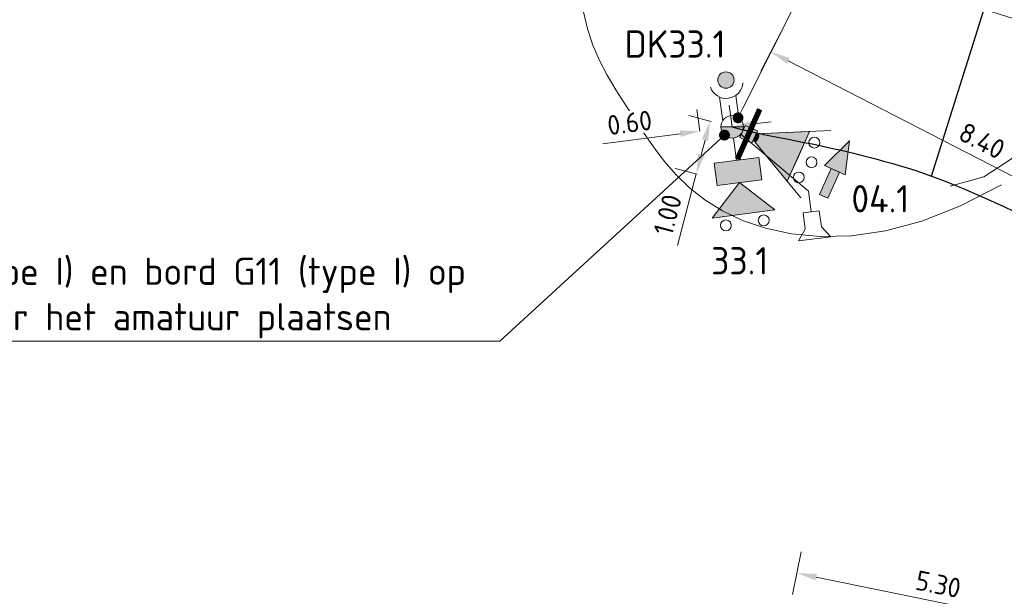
# Model space of a CAD drawing. Header units: metres. Extents: x 196669 to 197684, y 355211 to 356669.
# Tile 7 of 18: x 197055 to 197073, y 355585 to 355596. Entities that reach past the tile are written whole.
import ezdxf
from ezdxf import colors
from ezdxf.entities.mleader import LeaderData, LeaderLine
from ezdxf.math import Vec2, Vec3

# ---------------------------------------------------------------- set-up
doc = ezdxf.new("R2010")
doc.units = ezdxf.units.M
doc.layers.get('Defpoints').update_dxf_attribs({"color": 151})
for name, color, linetype, lineweight in [('B-WE-GR-BOOM-S', 252, 'Continuous', 18), ('N-WE-KL-VRI_KABEL-G', 30, 'Continuous', 30), ('N-WE-VW-VRI-SYMBOOL-G', 7, 'Continuous', 13), ('N-WE-VW-VRI-T25', 7, 'Continuous', 20)]:
    doc.layers.add(name, color=color, linetype=linetype, lineweight=lineweight)
doc.layers.add('VRI-Lantaarn', color=7, linetype='Continuous', lineweight=0, true_color=0x000000)
doc.styles.add('NLCS-ISO-M200-T18', font='NLCS-ISO.ttf', dxfattribs={"height": 0.36})
doc.styles.add('NLCS-ISO-M200-T25', font='NLCS-ISO.ttf', dxfattribs={"height": 0.5})
doc.dimstyles.new('NLCS-M200-T18-PIJL_L2_H1', dxfattribs={"dimscale": 0.2, "dimtxt": 2.5, "dimasz": 1.8, "dimexe": 2, "dimexo": 2, "dimgap": 0.7, "dimtad": 1, "dimzin": 0, "dimdsep": 46, "dimtxsty": 'NLCS-ISO-M200-T18', "dimcen": 0, "dimdle": 2, "dimclrd": 256, "dimclre": 256, "dimclrt": 256, "dimadec": 1, "dimazin": 0, "dimtfac": 1, "dimtdec": 3, "dimtofl": 0, "dimtmove": 0, "dimatfit": 3, "dimfxl": 2, "dimfxlon": 1, "dimtfillclr": 256, "dimtolj": 1, "dimtzin": 0, "dimlwd": -1, "dimlwe": -1, "dimarcsym": 0})

# ---------------------------------------------------------------- blocks, each defined once
blk = doc.blocks.new('SGR-BOOM_09')
blk.add_lwpolyline([(-2.711, 3.837), (-3.391, 3.615), (-3.939, 3.223), (-4.367, 2.697), (-4.684, 2.075), (-4.901, 1.394), (-5.029, 0.692), (-5.078, 0.004), (-5.057, -0.631), (-4.978, -1.184), (-4.849, -1.658), (-4.679, -2.064), (-4.477, -2.414), (-4.251, -2.716), (-4.01, -2.983), (-3.764, -3.225), (-3.519, -3.452), (-3.284, -3.674), (-3.056, -3.889), (-2.829, -4.093), (-2.6, -4.282), (-2.363, -4.453), (-2.114, -4.603), (-1.847, -4.727), (-1.559, -4.822), (-1.246, -4.884), (-0.91, -4.917), (-0.554, -4.921), (-0.182, -4.9), (0.202, -4.856), (0.595, -4.791), (0.994, -4.707), (1.395, -4.608), (1.794, -4.494), (2.188, -4.363), (2.571, -4.21), (2.939, -4.034), (3.289, -3.828), (3.615, -3.591), (3.913, -3.317), (4.179, -3.005), (4.41, -2.651), (4.604, -2.263), (4.761, -1.849), (4.881, -1.421), (4.964, -0.986), (5.01, -0.553), (5.019, -0.132), (4.99, 0.267), (4.925, 0.639), (4.826, 0.985), (4.699, 1.309), (4.548, 1.616), (4.377, 1.91), (4.191, 2.196), (3.994, 2.477), (3.79, 2.759), (3.583, 3.043), (3.366, 3.327), (3.134, 3.606), (2.878, 3.874), (2.592, 4.126), (2.268, 4.357), (1.9, 4.563), (1.48, 4.737), (1.004, 4.874), (0.471, 4.963), (-0.115, 4.99), (-0.752, 4.944), (-1.438, 4.81), (-2.17, 4.577), (-2.945, 4.231), (-3.76, 3.761)])
blk.add_circle((0, 0), 0.15)
blk = doc.blocks.new('A$C93ca0e53')
at = {"layer": 'N-WE-VW-VRI-SYMBOOL-G', "color": 90}
for p, q in [((-0.9, 0.45), (0.9, 0.45)), ((-0.9, 0.45), (0.9, -0.45)), ((-0.9, -0.45), (0.9, 0.45)), ((-0.9, -0.45), (-0.9, 0.45)), ((0.9, 0.45), (0.9, -0.45)), ((1.298, 0), (1.298, 0.209)), ((0.902, 0.001), (1.27, 0.001)), ((1.298, -0.209), (1.298, 0)), ((0.9, -0.45), (-0.9, -0.45))]:
    blk.add_line(p, q, dxfattribs=at)
at = {"layer": 'N-WE-VW-VRI-SYMBOOL-G', "color": 90, "flags": 128}
for points in [[(-0.9, 0.45), (0, 0), (-0.9, -0.45)], [(0, 0), (0.9, 0.45), (0.9, -0.45)]]:
    blk.add_lwpolyline(points, close=True, dxfattribs=at)
at = {"layer": 'N-WE-VW-VRI-SYMBOOL-G', "color": 90, "const_width": 0.06, "flags": 128}
for points in [[(1.298, 0.209), (1.298, -0.209)], [(1.298, 0), (0.9, 0)]]:
    blk.add_lwpolyline(points, dxfattribs=at)
at = {"layer": 'N-WE-VW-VRI-SYMBOOL-G', "color": 90, "extrusion": (0, 0, -1)}
blk.add_solid([(0.9, 0.45), (0, 0), (0.9, -0.45)], dxfattribs=at)
at = {"layer": 'N-WE-VW-VRI-SYMBOOL-G', "color": 90}
blk.add_solid([(0, 0), (0.9, 0.45), (0.9, -0.45)], dxfattribs=at)
blk = doc.blocks.new('A$C98d8e760')
at = {"layer": 'N-WE-VW-VRI-SYMBOOL-G'}
for p, q in [((0.826, 0), (1.405, 0.579)), ((0.413, 0), (0, 0)), ((0.826, 0), (1.405, -0.579))]:
    blk.add_line(p, q, dxfattribs=at)
at = {"layer": 'N-WE-VW-VRI-SYMBOOL-G', "flags": 128}
for points in [[(0.826, 0), (1.405, 0.579), (1.405, -0.579)], [(0.413, 0.413), (0.826, 0.413), (0.826, -0.413), (0.413, -0.413)]]:
    blk.add_lwpolyline(points, close=True, dxfattribs=at)
at = {"layer": 'N-WE-VW-VRI-SYMBOOL-G'}
for centre in [(1.571, 0.35), (1.571, -0.35)]:
    blk.add_circle(centre, 0.1, dxfattribs=at)
blk.add_solid([(0.826, 0), (1.405, 0.579), (1.405, -0.579)], dxfattribs=at)
at = {"layer": 'N-WE-VW-VRI-SYMBOOL-G', "extrusion": (0, 0, -1)}
blk.add_solid([(-0.413, 0.413), (-0.826, 0.413), (-0.413, -0.413), (-0.826, -0.413)], dxfattribs=at)
blk = doc.blocks.new('Drukknop met waitsignalering_1')
at = {"layer": 'N-WE-VW-VRI-SYMBOOL-G', "linetype": 'Continuous', "extrusion": (0, 0, -1)}
blk.add_hatch(color=256, dxfattribs=at).paths.add_polyline_path([(-1.018, 0.002, 1), (-0.718, 0.002, 1)])
at = {"layer": 'N-WE-VW-VRI-SYMBOOL-G'}
for p, q in [((0.134, 0.157), (0.574, 0.157)), ((0.15, -0.143), (0.565, -0.143))]:
    blk.add_line(p, q, dxfattribs=at)
blk.add_circle((0.868, 0.002), 0.15, dxfattribs=at)
blk.add_arc((0.836, 0), 0.306, 101.0944, 258.9056, dxfattribs=at)
blk = doc.blocks.new('Rateltikker_1')
at = {"layer": 'N-WE-VW-VRI-SYMBOOL-G', "flags": 128}
blk.add_lwpolyline([(2.079, 0.879), (2.303, 0.99), (2.193, 0.4), (2.024, 0.584), (1.729, 0.639), (1.784, 0.934)], close=True, dxfattribs=at)
blk.add_lwpolyline([(1.757, 0.787), (1.383, 0.857), (0, 0)], dxfattribs=at)
blk = doc.blocks.new('A$C66B47F79_1')
at = {"layer": 'VRI-Lantaarn', "linetype": 'Continuous'}
blk.add_line((0, -0.5), (0, 0.5), dxfattribs=at)
at = {"layer": 'VRI-Lantaarn', "linetype": 'Continuous', "const_width": 0.1, "flags": 128}
blk.add_lwpolyline([(0, 0.5), (0, -0.5)], dxfattribs=at)
blk = doc.blocks.new('Lantaarn 3 x 200 mm LED2 met achtergrondschild (gemotoriseerd verkeer)_1')
at = {"layer": 'N-WE-VW-VRI-SYMBOOL-G', "linetype": 'Continuous'}
h = blk.add_hatch(color=256, dxfattribs=at)
h.paths.add_polyline_path([(0, -0.123), (0, 0.123), (0.245, 0.123), (0.245, -0.123)])
h.paths.add_polyline_path([(0.301, 0.089, -0.116434), (0.323, 0, -0.116434), (0.301, -0.089), (1.123, -0.5), (1.123, 0), (1.123, 0.5)])
blk.add_hatch(color=256, dxfattribs=at).paths.add_polyline_path([(0.323, 0, 0.116434), (0.301, 0.089), (0.245, 0.061), (0.245, -0.061), (0.301, -0.089, 0.116434)])
at = {"layer": 'N-WE-VW-VRI-SYMBOOL-G'}
for p, q in [((0.245, 0.061), (1.473, 0.675)), ((1.123, 0.5), (0.245, 0.061)), ((1.123, 0), (1.123, 0.5)), ((1.123, 0.5), (1.123, -0.5)), ((0.123, -0.123), (0.123, 0.123)), ((1.123, 0), (1.123, -0.5)), ((1.123, -0.5), (0.245, -0.061)), ((1.473, -0.675), (0.245, -0.061))]:
    blk.add_line(p, q, dxfattribs=at)
for centre in [(1.288, 0.35), (1.388, 0), (1.288, -0.35)]:
    blk.add_circle(centre, 0.1, dxfattribs=at)
blk.add_3dface([(0, 0.123), (0, -0.123), (0.245, -0.123), (0.245, 0.123)], dxfattribs=at)
blk.add_blockref('A$C66B47F79_1', (0.123, 0), dxfattribs=at)
blk = doc.blocks.new('A$Ce4ad6665')
at = {"layer": 'N-WE-VW-VRI-SYMBOOL-G'}
for p, q in [((0.09, 0.564), (0.09, 0.041)), ((-0.008, -0.564), (0.227, 0.041)), ((0.227, 0.041), (0.09, 0.041)), ((0.227, 0.041), (0.09, 0.041))]:
    blk.add_line(p, q, dxfattribs=at)
at = {"layer": 'N-WE-VW-VRI-SYMBOOL-G', "flags": 128}
for points in [[(0.09, 0.564), (-0.075, 0.564), (-0.075, 0.041), (0.09, 0.041)], [(-0.192, 0.041), (-0.008, -0.564), (0.227, 0.041)]]:
    blk.add_lwpolyline(points, close=True, dxfattribs=at)
at = {"layer": 'N-WE-VW-VRI-SYMBOOL-G'}
blk.add_solid([(0.09, 0.564), (-0.075, 0.564), (0.09, 0.041), (-0.075, 0.041)], dxfattribs=at)
at = {"layer": 'N-WE-VW-VRI-SYMBOOL-G', "extrusion": (0, 0, -1)}
blk.add_solid([(0.192, 0.041), (0.008, -0.564), (-0.227, 0.041)], dxfattribs=at)
blk = doc.blocks.new('*D106')
at = {"layer": 'Defpoints', "color": 0, "transparency": 16777216}
for p in [(197067.406, 355593.854), (197067.406, 355593.854), (197068.001, 355593.932)]:
    blk.add_point(p, dxfattribs=at)
at = {"layer": 'N-WE-VW-VRI-T25', "transparency": 16777216}
for p, q in [((197068.001, 355593.932), (197067.949, 355594.329)), ((197067.406, 355593.854), (197067.354, 355594.251)), ((197068.358, 355593.979), (197068.715, 355594.026)), ((197067.049, 355593.807), (197065.629, 355593.62))]:
    blk.add_line(p, q, dxfattribs=at)
for points in [[(197068.35, 355594.039), (197068.366, 355593.92), (197068.001, 355593.932)], [(197067.041, 355593.867), (197067.057, 355593.748), (197067.406, 355593.854)]]:
    blk.add_solid(points, dxfattribs=at)
at = {"layer": 'N-WE-VW-VRI-T25', "transparency": 16777216, "insert": (197066.119, 355594.008), "char_height": 0.36, "attachment_point": 5, "rotation": 7.4875, "style": 'NLCS-ISO-M200-T18', "bg_fill": 3, "box_fill_scale": 1.1, "bg_fill_color": 256, "bg_fill_true_color": 13158600, "bg_fill_transparency": 0}
blk.add_mtext('\\A1;0.60', dxfattribs=at)
blk = doc.blocks.new('*D100')
at = {"layer": 'Defpoints', "color": 0, "transparency": 16777216}
for p in [(197068.001, 355593.932), (197067.343, 355593.07), (197067.748, 355592.965)]:
    blk.add_point(p, dxfattribs=at)
at = {"layer": 'N-WE-VW-VRI-T25', "transparency": 16777216}
for p, q in [((197067.614, 355594.033), (197067.208, 355594.139)), ((197067.504, 355593.69), (197067.433, 355593.419)), ((197067.361, 355593.066), (197066.956, 355593.171)), ((197067.343, 355593.07), (197066.999, 355591.754))]:
    blk.add_line(p, q, dxfattribs=at)
for points in [[(197067.446, 355593.705), (197067.562, 355593.675), (197067.595, 355594.038)], [(197067.375, 355593.434), (197067.492, 355593.404), (197067.343, 355593.07)]]:
    blk.add_solid(points, dxfattribs=at)
at = {"layer": 'N-WE-VW-VRI-T25', "transparency": 16777216, "insert": (197066.816, 355592.319), "char_height": 0.36, "attachment_point": 5, "rotation": 75.3757, "style": 'NLCS-ISO-M200-T18', "bg_fill": 3, "box_fill_scale": 1.1, "bg_fill_color": 256, "bg_fill_true_color": 13158600, "bg_fill_transparency": 0}
blk.add_mtext('\\A1;1.00', dxfattribs=at)
blk = doc.blocks.new('_Dot')
at = {"color": 0, "linetype": 'ByBlock', "lineweight": -2}
blk.add_line((-0.5, 0), (-1, 0), dxfattribs=at)
at = {"color": 0, "linetype": 'ByBlock', "const_width": 0.5}
blk.add_lwpolyline([(-0.25, 0, 1), (0.25, 0, 1)], format="xyb", close=True, dxfattribs=at)
blk = doc.blocks.new('*D842')
at = {"layer": 'Defpoints', "color": 0, "transparency": 16777216}
for p in [(197074.249, 355584.705), (197068.597, 355582.836), (197073.656, 355581.803)]:
    blk.add_point(p, dxfattribs=at)
at = {"layer": 'N-WE-VW-VRI-T25', "transparency": 16777216}
for p, q in [((197069.11, 355585.347), (197069.27, 355586.131)), ((197069.543, 355585.667), (197073.896, 355584.777)), ((197074.169, 355584.313), (197074.329, 355585.097))]:
    blk.add_line(p, q, dxfattribs=at)
for points in [[(197069.555, 355585.725), (197069.531, 355585.608), (197069.19, 355585.739)], [(197073.908, 355584.836), (197073.884, 355584.718), (197074.249, 355584.705)]]:
    blk.add_solid(points, dxfattribs=at)
at = {"layer": 'N-WE-VW-VRI-T25', "transparency": 16777216, "insert": (197071.784, 355585.535), "char_height": 0.36, "attachment_point": 5, "rotation": 348.4533, "style": 'NLCS-ISO-M200-T18', "bg_fill": 3, "box_fill_scale": 1.1, "bg_fill_color": 256, "bg_fill_true_color": 13158600, "bg_fill_transparency": 0}
blk.add_mtext('\\A1;5.30', dxfattribs=at)
blk = doc.blocks.new('*D843')
at = {"layer": 'Defpoints', "color": 0, "transparency": 16777216}
for p in [(197068.001, 355593.932), (197076.166, 355591.474), (197075.457, 355590.096)]:
    blk.add_point(p, dxfattribs=at)
at = {"layer": 'N-WE-VW-VRI-T25', "transparency": 16777216}
for p, q in [((197068.527, 355594.955), (197068.893, 355595.666)), ((197069.03, 355595.146), (197075.846, 355591.638)), ((197075.983, 355591.118), (197076.349, 355591.829))]:
    blk.add_line(p, q, dxfattribs=at)
for points in [[(197069.058, 355595.199), (197069.003, 355595.092), (197068.71, 355595.31)], [(197075.874, 355591.692), (197075.819, 355591.585), (197076.166, 355591.474)]]:
    blk.add_solid(points, dxfattribs=at)
at = {"layer": 'N-WE-VW-VRI-T25', "transparency": 16777216, "insert": (197072.585, 355593.677), "char_height": 0.36, "attachment_point": 5, "rotation": 332.7721, "style": 'NLCS-ISO-M200-T18', "bg_fill": 3, "box_fill_scale": 1.1, "bg_fill_color": 256, "bg_fill_true_color": 13158600, "bg_fill_transparency": 0}
blk.add_mtext('\\A1;8.40', dxfattribs=at)
blk = doc.blocks.new('Combinatiemast openbare verlichting_2')
at = {"layer": 'N-WE-VW-VRI-SYMBOOL-G', "linetype": 'Continuous'}
blk.add_hatch(color=256, dxfattribs=at).paths.add_polyline_path([(-0.207, 0, 1), (0.207, 0)])
at = {"layer": 'N-WE-VW-VRI-SYMBOOL-G'}
blk.add_line((-0.207, 0), (0.207, 0), dxfattribs=at)
for start, end in [(360, 180), (180, 360)]:
    blk.add_arc((0, 0), 0.207, start, end, dxfattribs=at)

msp = doc.modelspace()

# ---------------------------------------------------------------- linework, layer by layer
at = {"layer": 'N-WE-KL-VRI_KABEL-G', "flags": 128}
msp.add_lwpolyline([(197071.661, 355593.026), (197073.062, 355597.482), (197075.98, 355600.507)], dxfattribs=at)
for points in [[(197068.001, 355593.932, 0.018841), (197069.031, 355593.704, -0.030103), (197071.355, 355593.136, -0.030103)], [(197071.355, 355593.136, -0.099313), (197076.72, 355589.985, -0.546568)]]:
    msp.add_lwpolyline(points, format="xyb", dxfattribs=at)

# ---------------------------------------------------------------- block references
for name, p, rotation in [('A$C98d8e760', (197068.028, 355593.727), 277.4852181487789), ('A$Ce4ad6665', (197069.917, 355593.167), 155.960525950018)]:
    msp.add_blockref(name, p, dxfattribs=dict(rotation=rotation))
at = {"layer": 'B-WE-GR-BOOM-S', "xscale": 0.9000000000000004, "yscale": 0.9000000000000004, "zscale": 0.9000000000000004, "rotation": 177.2882798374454}
msp.add_blockref('SGR-BOOM_09', (197069.725, 355596.411), dxfattribs=at)
at = {"layer": 'N-WE-VW-VRI-SYMBOOL-G'}
for name, p, rotation in [('A$C93ca0e53', (197072.759, 355596.519), 342.5473521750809), ('Drukknop met waitsignalering_1', (197068.001, 355593.932), 97.48712293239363), ('Lantaarn 3 x 200 mm LED2 met achtergrondschild (gemotoriseerd verkeer)_1', (197068.19, 355593.848), 335.9605259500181), ('Rateltikker_1', (197068.159, 355593.799), 288.0383343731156)]:
    msp.add_blockref(name, p, dxfattribs=dict(at, rotation=rotation))
msp.add_blockref('Combinatiemast openbare verlichting_2', (197068.001, 355593.932), dxfattribs=at)

# ---------------------------------------------------------------- dimensions: what is measured, and where the dimension line sits
at = {"layer": 'N-WE-VW-VRI-T25'}
dim = msp.add_aligned_dim(p1=(197068.597, 355582.836), p2=(197073.656, 355581.803), distance=2.963, text='5.30', dimstyle='NLCS-M200-T18-PIJL_L2_H1', override={"dimtfill": 1}, dxfattribs=at)
dim.commit()
dim.dimension.update_dxf_attribs({"geometry": '*D842', "text_midpoint": (197071.784, 355585.535)})

# ---------------------------------------------------------------- next in the draw order: texts
at = {"layer": 'N-WE-VW-VRI-T25', "char_height": 0.5, "attachment_point": 2, "style": 'NLCS-ISO-M200-T25', "bg_fill": 3, "box_fill_scale": 1.2, "bg_fill_color": 256, "bg_fill_transparency": 0}
for s, insert in [('DK33.1', (197066.952, 355595.703)), ('04.1', (197070.72, 355592.863)), ('33.1', (197068.14, 355591.724))]:
    msp.add_mtext(s, dxfattribs=dict(at, insert=insert))

# ---------------------------------------------------------------- next in the draw order: dimensions: what is measured, and where the dimension line sits
at = {"layer": 'N-WE-VW-VRI-T25'}
dim = msp.add_aligned_dim(p1=(197068.001, 355593.932), p2=(197067.406, 355593.854), distance=0, dimstyle='NLCS-M200-T18-PIJL_L2_H1', override={"dimtfill": 1}, dxfattribs=at)
dim.commit()
dim.dimension.update_dxf_attribs({"geometry": '*D106', "text_midpoint": (197066.119, 355594.008)})

# ---------------------------------------------------------------- next in the draw order: dimensions: what is measured, and where the dimension line sits
dim = msp.add_linear_dim(base=(197067.343, 355593.07), p1=(197068.001, 355593.932), p2=(197067.748, 355592.965), angle=255.3757, dimstyle='NLCS-M200-T18-PIJL_L2_H1', override={"dimtfill": 1}, dxfattribs=at)
dim.commit()
dim.dimension.update_dxf_attribs({"geometry": '*D100', "text_midpoint": (197067.125, 355592.238), "dimtype": 161})

# ---------------------------------------------------------------- next in the draw order: leaders
ml = msp.add_multileader_mtext('Standard', dxfattribs=at)
ml.set_content('Bord B06 (type I) en bord G11 (type I) op de mast onder het amatuur plaatsen', color=256, style='NLCS-ISO-M200-T25')
ml.set_leader_properties(color=256, linetype='ByLayer', lineweight=-1)
ml.set_arrow_properties(name='DOT')
ml.build(insert=Vec2(0, 0))
ml.multileader.update_dxf_attribs({"text_left_attachment_type": 5, "text_right_attachment_type": 5, "dogleg_length": 0.5, "arrow_head_size": 0.2})
ctx = ml.context
ctx.base_point, ctx.char_height, ctx.arrow_head_size, ctx.landing_gap_size, ctx.plane_origin, ctx.plane_x_axis, ctx.plane_y_axis = Vec3(197050.579, 355589.997), 0.5, 0.2, 0.18, Vec3(197086.929, 355603.429), Vec3(1, 0.000151), Vec3(-0.000151, 1)
ctx.left_attachment, ctx.right_attachment = 5, 5
notes = []
notes.append((ctx, [(1, (1, 1, 0), (197063.739, 355589.999), (-1, -0.000151), 0.5, [(2, [(197067.86, 355593.781)], 0, [])])]))
ctx.mtext.insert, ctx.mtext.text_direction, ctx.mtext.rotation, ctx.mtext.width, ctx.mtext.defined_height, ctx.mtext.flow_direction = Vec3(197050.759, 355591.53), Vec3(1, 0.000151), 0.000151, 12.40066, 0.659, 5
ctx.mtext.has_bg_fill, ctx.mtext.bg_color, ctx.mtext.bg_scale_factor, ctx.mtext.bg_transparency, ctx.mtext.use_window_bg_color = 1, -1023410167, 1.5, 0, 1
for ctx, leaders in notes:
    for number, flags, end, landing, length, lines in leaders:
        leader = LeaderData()
        leader.index, (leader.has_last_leader_line, leader.has_dogleg_vector, leader.attachment_direction) = number, flags
        leader.last_leader_point, leader.dogleg_vector, leader.dogleg_length = Vec3(end), Vec3(landing), length
        for number, points, colour, breaks in lines:
            line = LeaderLine()
            line.index, line.vertices, line.color, line.breaks = number, Vec3.list(points), colors.encode_raw_color(colour), breaks
            leader.lines.append(line)
        ctx.leaders.append(leader)

# ---------------------------------------------------------------- next in the draw order: dimensions: what is measured, and where the dimension line sits
dim = msp.add_aligned_dim(p1=(197068.001, 355593.932), p2=(197075.457, 355590.096), distance=1.55, text='8.40', dimstyle='NLCS-M200-T18-PIJL_L2_H1', override={"dimtfill": 1}, dxfattribs=at)
dim.commit()
dim.dimension.update_dxf_attribs({"geometry": '*D843', "text_midpoint": (197072.585, 355593.677)})

# ---------------------------------------------------------------- next in the draw order: leaders
ml = msp.add_multileader_mtext('Standard', dxfattribs=at)
ml.set_content('Combimast VRI-OV met een hoge uithouder (lengte 2000mm, hoogte 8.00 m) en een lage uithouder (lengte 1000mm, hoogte 5.00 m)', color=256, style='NLCS-ISO-M200-T25')
ml.set_leader_properties(color=256, linetype='ByLayer', lineweight=-1)
ml.set_arrow_properties(name='DOT')
ml.build(insert=Vec2(0, 0))
ml.multileader.update_dxf_attribs({"text_left_attachment_type": 5, "text_right_attachment_type": 5, "dogleg_length": 0.5, "arrow_head_size": 0.2})
ctx = ml.context
ctx.base_point, ctx.char_height, ctx.arrow_head_size, ctx.landing_gap_size, ctx.plane_origin, ctx.plane_x_axis, ctx.plane_y_axis = Vec3(197072.322, 355601.492), 0.5, 0.2, 0.18, Vec3(197060.141, 355611.707), Vec3(1, -0.000151), Vec3(0.000151, 1)
ctx.left_attachment, ctx.right_attachment = 5, 5
notes = []
notes.append((ctx, [(1, (1, 1, 0), (197071.822, 355601.492), (1, -0.000151), 0.5, [(2, [(197068.109, 355594.098)], 0, [])])]))
ctx.mtext.insert, ctx.mtext.text_direction, ctx.mtext.rotation, ctx.mtext.width, ctx.mtext.defined_height, ctx.mtext.flow_direction = Vec3(197072.502, 355603.908), Vec3(1, -0.000151), 6.283034, 13.77525, 0.659, 5
ctx.mtext.has_bg_fill, ctx.mtext.bg_color, ctx.mtext.bg_scale_factor, ctx.mtext.bg_transparency, ctx.mtext.use_window_bg_color = 1, -1023410167, 1.5, 0, 1
for ctx, leaders in notes:
    for number, flags, end, landing, length, lines in leaders:
        leader = LeaderData()
        leader.index, (leader.has_last_leader_line, leader.has_dogleg_vector, leader.attachment_direction) = number, flags
        leader.last_leader_point, leader.dogleg_vector, leader.dogleg_length = Vec3(end), Vec3(landing), length
        for number, points, colour, breaks in lines:
            line = LeaderLine()
            line.index, line.vertices, line.color, line.breaks = number, Vec3.list(points), colors.encode_raw_color(colour), breaks
            leader.lines.append(line)
        ctx.leaders.append(leader)

doc.saveas('drawing.dxf')
